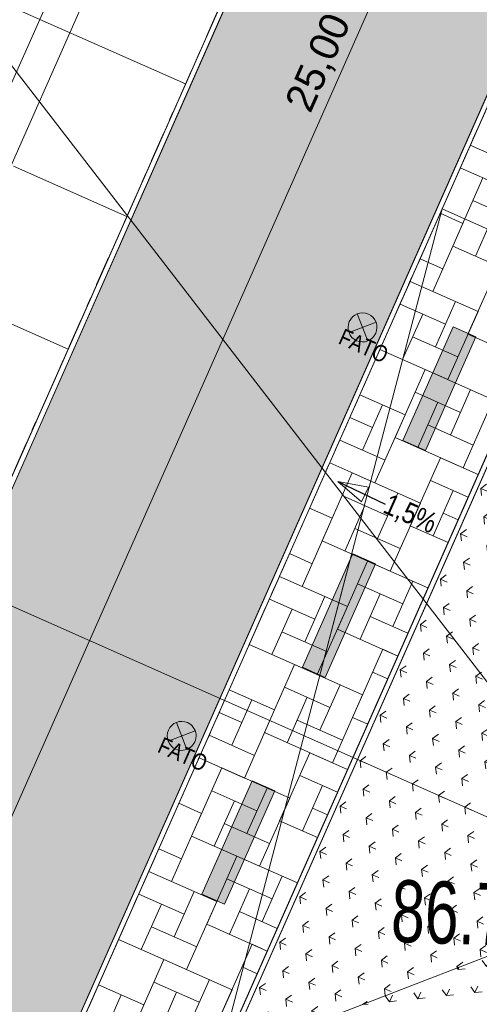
# Model space of a CAD drawing. Header units: metres. Extents: x -1013 to 1493497, y -5789518 to 1032.
# Tile 35 of 73: x -13.9 to -8.34, y -2.79 to 9.12. Entities that reach past the tile are written whole.
import ezdxf
from ezdxf.xclip import XClip

# ---------------------------------------------------------------- set-up
doc = ezdxf.new("R2010")
doc.units = ezdxf.units.M
doc.header["$MEASUREMENT"] = 0
doc.header["$XCLIPFRAME"] = 0
doc.linetypes.add('Kropki i Kreski', pattern=[0.72, 0.36, -0.18, 0, -0.18])
for name, color, linetype in [('130-Z Teren', 7, 'Continuous'), ('700-L Mapa 1_100 dwg', 7, 'Continuous'), ('711-L Wymiary opisy', 7, 'Continuous')]:
    doc.layers.add(name, color=color, linetype=linetype)
for name, color, linetype, lineweight in [('130-Z Teren1', 7, 'Continuous', 13), ('130-Z Teren114', 113, 'Continuous', 25), ('130-Z Teren21', 37, 'Continuous', 5), ('130-Z Teren252', 70, 'Continuous', 13), ('130-Z Teren69', 41, 'Continuous', 13), ('130-Z Teren93', 254, 'Continuous', 13), ('130-Z Teren94', 9, 'Continuous', 13), ('310-W Oświetlenie1', 7, 'Continuous', 13), ('450-K Belki21', 37, 'Continuous', 5), ('450-K Belki69', 41, 'Continuous', 13), ('703-L Płaszczyzny podejścia 2D3', 152, 'Continuous', 30), ('711-L Wymiary opisy1', 7, 'Continuous', 13), ('711-L Wymiary opisy85', 1, 'Continuous', 25), ('720-L Oznakowanie lądowiska1', 7, 'Continuous', 13), ('720-L Oznakowanie lądowiska91', 255, 'Continuous', 13), ('720-L Oznakowanie lądowiska94', 9, 'Continuous', 13), ('810-G Ogólne2', 4, 'Continuous', 20), ('ex_02_DXF_MZ_500_4_Dzialki7', 9, 'Continuous', 18), ('ex_02_DXF_MZ_500_4_RTPW_T_17', 9, 'Continuous', 18)]:
    doc.layers.add(name, color=color, linetype=linetype, lineweight=lineweight)
doc.styles.add('STYL_AUTOMATYCZNY_2', font='arial.ttf')
doc.styles.add('STYL_AUTOMATYCZNY_3', font='ARIALN.TTF')
doc.styles.add('STYL_AUTOMATYCZNY_4', font='arial.ttf', dxfattribs={"width": 0.7})
doc.dimstyles.new('STYL_AUTOMATYCZNY__1', dxfattribs={"dimtxt": 0.25, "dimasz": 0.095, "dimexe": 0.18, "dimexo": 0.3, "dimgap": 0, "dimtad": 1, "dimzin": 0, "dimdsep": 46, "dimtxsty": 'STYL_AUTOMATYCZNY_2', "dimblk": 'ARROWHEAD_2', "dimblk1": 'ARROWHEAD_2', "dimblk2": 'ARROWHEAD_2', "dimcen": 0.09, "dimclrd": 7, "dimclre": 7, "dimclrt": 1, "dimazin": 0, "dimtfac": 1, "dimtdec": 4, "dimtmove": 0, "dimatfit": 3, "dimfxl": 1, "dimtolj": 1, "dimtzin": 0, "dimarcsym": 0})
doc.dimstyles.new('STYL_AUTOMATYCZNY__2', dxfattribs={"dimtxt": 0.35, "dimasz": 0.095, "dimexe": 0.18, "dimexo": 0.3, "dimgap": 0, "dimtad": 1, "dimzin": 0, "dimdsep": 46, "dimtxsty": 'STYL_AUTOMATYCZNY_2', "dimblk": 'ARROWHEAD_2', "dimblk1": 'ARROWHEAD_2', "dimblk2": 'ARROWHEAD_2', "dimcen": 0.09, "dimclrd": 7, "dimclre": 7, "dimclrt": 1, "dimazin": 0, "dimtfac": 1, "dimtdec": 4, "dimtmove": 0, "dimatfit": 3, "dimfxl": 1, "dimtolj": 1, "dimtzin": 0, "dimarcsym": 0})
doc.dimstyles.new('STYL_AUTOMATYCZNY__5', dxfattribs={"dimtxt": 0.18, "dimasz": 0.3648, "dimexe": 0.18, "dimexo": 0.0625, "dimgap": 0, "dimtad": 0, "dimtih": 1, "dimtoh": 1, "dimdec": 4, "dimzin": 0, "dimdsep": 46, "dimcen": 0.09, "dimadec": 0, "dimazin": 0, "dimtfac": 1, "dimtdec": 4, "dimtmove": 0, "dimatfit": 3, "dimldrblk": 'ARROWHEAD_4', "dimfxl": 1, "dimtolj": 1, "dimtzin": 0, "dimarcsym": 0})

# ---------------------------------------------------------------- blocks, each defined once
blk = doc.blocks.new('*X3')
at = {"layer": '130-Z Teren93', "color": 254, "linetype": 'Continuous', "lineweight": 13}
for p, q in [((-7.902, 7.356), (-8.451, 7.599)), ((-8.024, 7.081), (-8.572, 7.324)), ((-8.663, 6.38), (-8.298, 7.203)), ((-8.419, 6.929), (-7.871, 6.686)), ((-8.145, 6.807), (-8.388, 6.259)), ((-8.541, 6.654), (-8.815, 6.776)), ((-8.541, 6.654), (-8.906, 5.832)), ((-7.84, 6.015), (-8.663, 6.38)), ((-8.784, 6.106), (-9.058, 6.227)), ((-8.479, 5.314), (-8.114, 6.137)), ((-9.545, 5.13), (-9.18, 5.953)), ((-8.357, 5.588), (-9.18, 5.953)), ((-8.906, 5.832), (-9.18, 5.953)), ((-9.301, 5.679), (-8.753, 5.436)), ((-8.874, 5.161), (-8.631, 5.71)), ((-9.027, 5.557), (-9.27, 5.009)), ((-8.357, 5.588), (-8.722, 4.766)), ((-8.6, 5.04), (-9.149, 5.283)), ((-7.747, 4.99), (-8.479, 5.314)), ((-8.722, 4.766), (-9.545, 5.13)), ((-9.361, 4.064), (-8.996, 4.887)), ((-8.173, 4.523), (-8.996, 4.887)), ((-8.69, 4.096), (-8.447, 4.644)), ((-9.239, 4.339), (-9.788, 4.582)), ((-9.118, 4.613), (-8.569, 4.37)), ((-8.173, 4.523), (-8.538, 3.7)), ((-9.756, 3.912), (-9.513, 4.46)), ((-8.843, 4.491), (-9.086, 3.943)), ((-9.909, 4.307), (-9.635, 4.186)), ((-9.239, 4.339), (-9.604, 3.516)), ((-8.416, 3.974), (-8.965, 4.217)), ((-8.538, 3.7), (-9.361, 4.064)), ((-9.482, 3.79), (-10.031, 4.033)), ((-9.177, 2.998), (-8.812, 3.821)), ((-8.355, 3.619), (-8.812, 3.821)), ((-9.604, 3.516), (-10.152, 3.759)), ((-10.243, 2.815), (-9.878, 3.637)), ((-9.055, 3.273), (-9.878, 3.637)), ((-8.934, 3.547), (-8.476, 3.344)), ((-9.999, 3.363), (-9.451, 3.12)), ((-9.572, 2.846), (-9.329, 3.394)), ((-8.659, 3.425), (-8.902, 2.877)), ((-9.725, 3.242), (-9.968, 2.693)), ((-9.055, 3.273), (-9.42, 2.45)), ((-10.121, 3.089), (-10.395, 3.21)), ((-8.598, 3.07), (-8.781, 3.151)), ((-10.121, 3.089), (-10.486, 2.266)), ((-8.72, 2.796), (-9.177, 2.998)), ((-9.298, 2.724), (-9.847, 2.967)), ((-9.42, 2.45), (-10.243, 2.815)), ((-10.364, 2.54), (-10.638, 2.662)), ((-10.059, 1.749), (-9.694, 2.571)), ((-8.963, 2.247), (-9.694, 2.571)), ((-11.125, 1.565), (-10.76, 2.387)), ((-9.937, 2.023), (-10.76, 2.387)), ((-10.486, 2.266), (-10.76, 2.387)), ((-9.816, 2.297), (-9.267, 2.054)), ((-9.389, 1.78), (-9.145, 2.328)), ((-10.454, 1.596), (-10.211, 2.144)), ((-9.541, 2.176), (-9.784, 1.627)), ((-10.881, 2.113), (-10.333, 1.87)), ((-10.607, 1.992), (-10.85, 1.443)), ((-9.937, 2.023), (-10.302, 1.2)), ((-9.206, 1.699), (-9.663, 1.901)), ((-10.18, 1.474), (-10.729, 1.717)), ((-9.327, 1.424), (-10.059, 1.749)), ((-10.302, 1.2), (-11.125, 1.565)), ((-9.875, 0.683), (-9.51, 1.506)), ((-9.327, 1.424), (-9.51, 1.506)), ((-10.941, 0.499), (-10.576, 1.322)), ((-9.753, 0.957), (-10.576, 1.322)), ((-9.632, 1.231), (-9.449, 1.15)), ((-10.27, 0.53), (-10.027, 1.078)), ((-10.819, 0.773), (-11.368, 1.016)), ((-10.698, 1.047), (-10.149, 0.804)), ((-9.753, 0.957), (-10.118, 0.134)), ((-11.336, 0.346), (-11.093, 0.895)), ((-10.423, 0.926), (-10.666, 0.377)), ((-11.489, 0.742), (-11.215, 0.62)), ((-10.819, 0.773), (-11.184, -0.05)), ((-9.996, 0.408), (-10.545, 0.651)), ((-9.692, 0.602), (-9.875, 0.683)), ((-10.118, 0.134), (-10.941, 0.499)), ((-11.062, 0.224), (-11.611, 0.468)), ((-10.757, -0.567), (-10.392, 0.256)), ((-9.935, 0.053), (-10.392, 0.256)), ((-11.184, -0.05), (-11.732, 0.193)), ((-11.823, -0.751), (-11.458, 0.072)), ((-10.635, -0.293), (-11.458, 0.072)), ((-10.514, -0.019), (-10.056, -0.221)), ((-11.579, -0.203), (-11.031, -0.446)), ((-11.152, -0.72), (-10.909, -0.171)), ((-10.239, -0.14), (-10.482, -0.689)), ((-11.701, -0.477), (-11.975, -0.355)), ((-11.305, -0.324), (-11.548, -0.873)), ((-10.635, -0.293), (-11, -1.116)), ((-10.178, -0.495), (-10.361, -0.414)), ((-11.701, -0.477), (-12.066, -1.3)), ((-10.3, -0.77), (-10.757, -0.567)), ((-10.878, -0.841), (-11.427, -0.598)), ((-11, -1.116), (-11.823, -0.751)), ((-11.944, -1.025), (-12.218, -0.904)), ((-11.639, -1.817), (-11.274, -0.994)), ((-10.543, -1.318), (-11.274, -0.994)), ((-12.705, -2.001), (-12.34, -1.178)), ((-11.517, -1.543), (-12.34, -1.178)), ((-12.066, -1.3), (-12.34, -1.178)), ((-11.396, -1.268), (-10.847, -1.512)), ((-10.969, -1.786), (-10.725, -1.237)), ((-12.034, -1.97), (-11.791, -1.421)), ((-11.121, -1.39), (-11.364, -1.939)), ((-12.461, -1.452), (-11.913, -1.695)), ((-11.517, -1.543), (-11.882, -2.366)), ((-12.187, -1.574), (-12.43, -2.122)), ((-10.786, -1.867), (-11.243, -1.664)), ((-11.76, -2.091), (-12.309, -1.848)), ((-10.907, -2.141), (-11.639, -1.817)), ((-11.882, -2.366), (-12.705, -2.001)), ((-11.455, -2.883), (-11.09, -2.06)), ((-10.907, -2.141), (-11.09, -2.06)), ((-12.521, -3.067), (-12.156, -2.244)), ((-11.333, -2.609), (-12.156, -2.244)), ((-11.212, -2.334), (-11.029, -2.415)), ((-11.85, -3.036), (-11.607, -2.487)), ((-12.399, -2.793), (-12.948, -2.55)), ((-12.278, -2.518), (-11.729, -2.761)), ((-11.333, -2.609), (-11.698, -3.431)), ((-12.916, -3.22), (-12.673, -2.671)), ((-12.003, -2.64), (-12.246, -3.188))]:
    blk.add_line(p, q, dxfattribs=at)
blk = doc.blocks.new('*D14')
at = {"layer": '711-L Wymiary opisy1', "color": 7, "linetype": 'Continuous', "lineweight": 13}
for p, q in [((-6.883, 25.249), (-6.968, 25.365)), ((-6.901, 25.363), (-6.926, 25.307)), ((-6.926, 25.307), (-20.416, -5.138)), ((-7.011, 25.345), (-5.07, 24.485)), ((-20.502, -5.1), (-18.561, -5.96)), ((-20.459, -5.079), (-20.374, -5.196)), ((-20.416, -5.138), (-20.441, -5.194))]:
    blk.add_line(p, q, dxfattribs=at)
at = {"layer": '711-L Wymiary opisy85', "color": 1, "lineweight": 25, "insert": (-13.891, 9.713), "char_height": 0.25, "attachment_point": 7, "rotation": 66.1008, "style": 'STYL_AUTOMATYCZNY_2'}
blk.add_mtext('\\A1;{\\pql;\\fArial|b0|i0|c238|p0;\\W1.000000;33,30}', dxfattribs=at)
blk = doc.blocks.new('ARROWHEAD_2')
at = {"color": 0, "linetype": 'Continuous', "lineweight": 0}
for p, q in [((0, 0), (-1, 0)), ((-0.38, -0.66), (0.38, 0.66))]:
    blk.add_line(p, q, dxfattribs=at)
blk = doc.blocks.new('*D15')
at = {"layer": '711-L Wymiary opisy1', "color": 7, "linetype": 'Continuous', "lineweight": 13}
for p, q in [((-6.56, 25.145), (-18.369, -1.506)), ((-6.646, 25.183), (-5.07, 24.485)), ((-6.517, 25.087), (-6.603, 25.203)), ((-6.535, 25.201), (-6.56, 25.145)), ((-18.455, -1.468), (-13.085, -3.847)), ((-18.327, -1.564), (-18.412, -1.447))]:
    blk.add_line(p, q, dxfattribs=at)
at = {"layer": '711-L Wymiary opisy85', "color": 1, "lineweight": 25, "insert": (-12.684, 11.448), "char_height": 0.25, "attachment_point": 7, "rotation": 66.1008, "style": 'STYL_AUTOMATYCZNY_2'}
blk.add_mtext('\\A1;{\\pql;\\fArial|b0|i0|c238|p0;\\W1.000000;29,15}', dxfattribs=at)
blk = doc.blocks.new('*D16')
at = {"layer": '711-L Wymiary opisy1', "color": 7, "linetype": 'Continuous', "lineweight": 13}
for p, q in [((-18.369, -1.506), (-20.051, -5.3)), ((-18.455, -1.468), (-13.085, -3.847)), ((-18.327, -1.564), (-18.412, -1.447)), ((-20.136, -5.262), (-18.561, -5.96)), ((-20.093, -5.241), (-20.008, -5.358)), ((-20.051, -5.3), (-20.076, -5.356))]:
    blk.add_line(p, q, dxfattribs=at)
at = {"layer": '711-L Wymiary opisy85', "color": 1, "lineweight": 25, "insert": (-19.391, -3.687), "char_height": 0.25, "attachment_point": 7, "rotation": 66.1008, "style": 'STYL_AUTOMATYCZNY_2'}
blk.add_mtext('\\A1;{\\pql;\\fArial|b0|i0|c238|p0;\\W1.000000;4,15}', dxfattribs=at)
blk = doc.blocks.new('*D18')
at = {"layer": '711-L Wymiary opisy1', "color": 7, "linetype": 'Continuous', "lineweight": 13}
for p, q in [((-6.194, 24.983), (-9.901, 16.618)), ((-9.859, 16.559), (-9.944, 16.676)), ((-9.901, 16.618), (-15.978, 2.904)), ((-9.987, 16.656), (-0.411, 12.412)), ((-16.064, 2.942), (-6.488, -1.302)), ((-15.936, 2.845), (-16.021, 2.962))]:
    blk.add_line(p, q, dxfattribs=at)
at = {"layer": '711-L Wymiary opisy85', "color": 1, "lineweight": 25, "insert": (-13.159, 9.389), "char_height": 0.25, "attachment_point": 7, "rotation": 66.1008, "style": 'STYL_AUTOMATYCZNY_2'}
blk.add_mtext('\\A1;{\\pql;\\fArial|b0|i0|c238|p0;\\W1.000000;15,00}', dxfattribs=at)
blk = doc.blocks.new('*D19')
at = {"layer": '711-L Wymiary opisy1', "color": 7, "linetype": 'Continuous', "lineweight": 13}
for p, q in [((-15.978, 2.904), (-18.004, -1.668)), ((-15.936, 2.845), (-16.021, 2.962)), ((-18.089, -1.63), (-13.085, -3.847)), ((-17.961, -1.726), (-18.046, -1.609)), ((-18.004, -1.668), (-19.685, -5.462))]:
    blk.add_line(p, q, dxfattribs=at)
at = {"layer": '711-L Wymiary opisy85', "color": 1, "lineweight": 25, "insert": (-17.172, 0.333), "char_height": 0.25, "attachment_point": 7, "rotation": 66.1008, "style": 'STYL_AUTOMATYCZNY_2'}
blk.add_mtext('\\A1;{\\pql;\\fArial|b0|i0|c238|p0;\\W1.000000;5,00}', dxfattribs=at)
blk = doc.blocks.new('*D20')
at = {"layer": '711-L Wymiary opisy1', "color": 7, "linetype": 'Continuous', "lineweight": 13}
for p, q in [((-17.961, -1.726), (-18.046, -1.609)), ((-18.004, -1.668), (-19.685, -5.462)), ((-19.771, -5.424), (-18.561, -5.96)), ((-19.728, -5.403), (-19.643, -5.52)), ((-19.685, -5.462), (-19.71, -5.518))]:
    blk.add_line(p, q, dxfattribs=at)
at = {"layer": '711-L Wymiary opisy85', "color": 1, "lineweight": 25, "insert": (-19.025, -3.849), "char_height": 0.25, "attachment_point": 7, "rotation": 66.1008, "style": 'STYL_AUTOMATYCZNY_2'}
blk.add_mtext('\\A1;{\\pql;\\fArial|b0|i0|c238|p0;\\W1.000000;4,15}', dxfattribs=at)
blk = doc.blocks.new('*D59')
at = {"layer": '711-L Wymiary opisy1', "color": 7, "linetype": 'Continuous', "lineweight": 13}
for p, q in [((-4.956, 19.895), (-15.084, -2.962)), ((-5.041, 19.933), (-2.957, 19.009)), ((-4.913, 19.837), (-4.998, 19.953)), ((-4.931, 19.951), (-4.956, 19.895)), ((-15.17, -2.924), (-13.085, -3.847)), ((-15.126, -2.903), (-15.041, -3.02)), ((-15.084, -2.962), (-15.109, -3.017))]:
    blk.add_line(p, q, dxfattribs=at)
at = {"layer": '711-L Wymiary opisy85', "color": 1, "lineweight": 25, "insert": (-10.327, 7.946), "char_height": 0.35, "attachment_point": 7, "rotation": 66.1008, "style": 'STYL_AUTOMATYCZNY_2'}
blk.add_mtext('\\A1;{\\pql;\\fArial|b0|i0|c238|p0;\\W1.000000;25,00}', dxfattribs=at)
blk = doc.blocks.new('ARROWHEAD_4')
at = {"color": 0, "linetype": 'Continuous', "lineweight": 0}
blk.add_line((0, 0), (-1, 0), dxfattribs=at)
at = {"color": 0, "linetype": 'Continuous', "lineweight": 0, "flags": 128}
blk.add_lwpolyline([(-1, 0.2679), (0, 0), (-1, -0.2679)], close=True, dxfattribs=at)
blk = doc.blocks.new('Rysunek_1_4', base_point=(-51.91, -72.413))
at = {"layer": 'ex_02_DXF_MZ_500_4_Dzialki7', "color": 9, "linetype": 'Continuous', "lineweight": 18}
blk.add_line((-28.59, 27.463), (-4.54, -3.697), dxfattribs=at)
at = {"layer": 'ex_02_DXF_MZ_500_4_RTPW_T_17', "color": 9, "linetype": 'Continuous', "lineweight": 18, "insert": (-9.419, -2.039), "char_height": 0.75, "attachment_point": 7, "rotation": 358.013, "style": 'STYL_AUTOMATYCZNY_4'}
blk.add_mtext('\\A1;{\\pql;\\fArial|b0|i0|c238|p0;\\W0.700000;86.70}', dxfattribs=at)

msp = doc.modelspace()

# ---------------------------------------------------------------- hatches: boundary and pattern name
at = {"layer": '130-Z Teren114', "linetype": 'Continuous', "lineweight": 25}
h = msp.add_hatch(dxfattribs=at)
h.set_pattern_fill('trawa_0001', color=113, style=0, pattern_type=2)
h.set_pattern_definition([(336.1008, (-9.57525, 8.2698), (0.243077, 0.548556), [0.086603, -0.259808]), (336.1008, (-9.53843, 7.92533), (0.243077, 0.548556), [0.086603, -0.259808]), (276.1008, (-9.57525, 8.2698), (0.596602, 0.063767), [0.086603, -0.259808]), (276.1008, (-9.25854, 8.12944), (0.596602, 0.063767), [0.086603, -0.259808]), (36.1008, (-9.57525, 8.2698), (-0.353525, 0.484789), [0.086603, -0.259808]), (36.1008, (-9.25854, 8.12944), (-0.353525, 0.484789), [0.086603, -0.259808])])
h.paths.add_polyline_path([(-13.8136, -4.3557), (-3.0696, 19.8905), (-4.765, 24.2841), (-18.2071, -6.0511)])
at = {"layer": '130-Z Teren252', "linetype": 'Continuous', "lineweight": 13}
h = msp.add_hatch(dxfattribs=at)
h.set_pattern_fill('trawa_0001', color=70, style=0, pattern_type=2)
h.set_pattern_definition([(336.101, (-5.00395, 6.24413), (0.243077, 0.548556), [0.086603, -0.259808]), (336.101, (-4.96713, 5.8997), (0.243077, 0.548556), [0.086603, -0.259808]), (276.101, (-5.00395, 6.24413), (0.596602, 0.063767), [0.086603, -0.259808]), (276.101, (-4.68724, 6.1038), (0.596602, 0.063767), [0.086603, -0.259808]), (36.101, (-5.00395, 6.24413), (-0.353525, 0.48479), [0.086603, -0.259808]), (36.101, (-4.68724, 6.1038), (-0.353525, 0.48479), [0.086603, -0.259808])])
h.paths.add_polyline_path([(-7.207, 6.061), (-11.4123, -3.429), (-6.2139, -1.4231), (-3.6049, 4.4648)])
h = msp.add_hatch(dxfattribs=at)
h.set_pattern_fill('trawa_0001', color=70, style=0, pattern_type=2)
h.set_pattern_definition([(66.101, (-0.1672, -6.29005), (-0.548556, 0.243077), [0.086603, -0.259808]), (66.101, (0.17724, -6.25324), (-0.548556, 0.243077), [0.086603, -0.259808]), (6.101, (-0.1672, -6.29005), (-0.063767, 0.596602), [0.086603, -0.259808]), (6.101, (-0.02686, -5.97335), (-0.063767, 0.596602), [0.086603, -0.259808]), (126.101, (-0.1672, -6.29005), (0.48479, 0.353525), [0.086603, -0.259808]), (126.101, (-0.02686, -5.97335), (0.48479, 0.353525), [0.086603, -0.259808])])
h.paths.add_polyline_path([(-11.4123, -3.429), (1.4178, -9.1144), (3.014, -5.5122), (-6.2139, -1.4231)])
at = {"layer": '720-L Oznakowanie lądowiska91', "linetype": 'Continuous', "lineweight": 13}
for points in [[(-8.6583, 5.4024), (-9.266, 4.031), (-8.9917, 3.9095), (-8.384, 5.2809)], [(-9.8736, 2.6597), (-9.9035, 2.5923), (-10.4813, 1.2883), (-10.2702, 1.1947), (-10.2071, 1.1667), (-9.5994, 2.5381)], [(-11.089, -0.0831), (-11.6967, -1.4545), (-11.4224, -1.5761), (-10.8147, -0.2047)]]:
    msp.add_hatch(color=8, dxfattribs=at).paths.add_polyline_path(points)

# ---------------------------------------------------------------- linework, layer by layer
at = {"layer": '130-Z Teren1', "color": 7, "linetype": 'Continuous', "lineweight": 13, "flags": 128}
for points in [[(-13.8136, -4.3557), (-3.0696, 19.8905), (-4.765, 24.2841), (-18.2071, -6.0511)], [(-7.9816, 8.6574), (-3.039, 19.8113), (-2.1735, 17.5684), (-6.4273, 7.9687), (-2.7703, 6.3481), (-3.1754, 5.4339), (-3.5806, 4.5196), (-7.2376, 6.1401), (-11.4914, -3.4596), (-13.7344, -4.3251), (-8.7918, 6.8289)], [(-7.207, 6.061), (-11.4123, -3.429), (-6.2139, -1.4231), (-3.6049, 4.4648)], [(-11.4123, -3.429), (1.4178, -9.1144), (3.014, -5.5122), (-6.2139, -1.4231)]]:
    msp.add_lwpolyline(points, close=True, dxfattribs=at)
at = {"layer": '130-Z Teren1', "color": 7, "linetype": 'Continuous', "lineweight": 13}
for points in [[(-11.8959, 8.3396), (-14.6387, 9.555)], [(-12.606, 6.7373), (-13.9774, 7.345)], [(-13.316, 5.1349), (-16.0588, 6.3503)]]:
    msp.add_lwpolyline(points, dxfattribs=at)
at = {"layer": '130-Z Teren21', "color": 37, "linetype": 'Continuous', "lineweight": 5}
for p, q in [((-13.8136, -4.3557), (-3.0696, 19.8905)), ((-13.7344, -4.3251), (-3.039, 19.8113)), ((-11.4914, -3.4596), (-7.2376, 6.1401)), ((-11.4123, -3.429), (-7.207, 6.061))]:
    msp.add_line(p, q, dxfattribs=at)
at = {"layer": '130-Z Teren69', "color": 41, "linetype": 'Kropki i Kreski', "lineweight": 13}
for p, q in [((-13.7344, -4.3251), (-3.039, 19.8113)), ((-7.2376, 6.1401), (-11.4914, -3.4596))]:
    msp.add_line(p, q, dxfattribs=at)
at = {"layer": '130-Z Teren94', "color": 9, "linetype": 'Continuous', "lineweight": 13}
for q in [(-11.4914, -3.4596), (-7.2376, 6.1401)]:
    msp.add_line((-8.7918, 6.8289), q, dxfattribs=at)
at = {"layer": '310-W Oświetlenie1', "color": 7, "linetype": 'Continuous', "lineweight": 13}
for p, q in [((-9.8178, 5.5594), (-9.6918, 5.2329)), ((-9.5916, 5.4592), (-9.9181, 5.3331)), ((-12.0055, 0.6224), (-11.8795, 0.2959)), ((-11.7793, 0.5221), (-12.1058, 0.3961))]:
    msp.add_line(p, q, dxfattribs=at)
at = {"layer": '310-W Oświetlenie1', "color": 7, "linetype": 'Continuous', "lineweight": 13, "flags": 128}
for points in [[(-9.8257, 5.2362, -1), (-9.6839, 5.5561, -1)], [(-12.0134, 0.2992, -1), (-11.8716, 0.6191, -1)]]:
    msp.add_lwpolyline(points, format="xyb", close=True, dxfattribs=at)
at = {"layer": '450-K Belki21', "color": 37, "linetype": 'Continuous', "lineweight": 5}
for p, q in [((-18.2863, -6.0816), (-4.7955, 24.3632)), ((-18.2071, -6.0511), (-4.765, 24.2841))]:
    msp.add_line(p, q, dxfattribs=at)
at = {"layer": '450-K Belki69', "color": 41, "linetype": 'Kropki i Kreski', "lineweight": 13}
msp.add_line((-18.2863, -6.0816), (-4.7955, 24.3632), dxfattribs=at)
at = {"layer": '703-L Płaszczyzny podejścia 2D3', "color": 152, "linetype": 'Continuous', "lineweight": 30}
msp.add_circle((8.2273, 10.355), 1021.6593, dxfattribs=at)
at = {"layer": '720-L Oznakowanie lądowiska1', "color": 7, "linetype": 'Continuous', "lineweight": 13, "flags": 128}
for points in [[(-8.6583, 5.4024), (-8.384, 5.2809), (-8.9917, 3.9095), (-9.266, 4.031)], [(-9.8736, 2.6597), (-9.5994, 2.5381), (-10.2071, 1.1667), (-10.2702, 1.1947), (-10.4813, 1.2883), (-9.9035, 2.5923)], [(-11.089, -0.0831), (-10.8147, -0.2047), (-11.4224, -1.5761), (-11.6967, -1.4545)]]:
    msp.add_lwpolyline(points, close=True, dxfattribs=at)
at = {"layer": '720-L Oznakowanie lądowiska94', "color": 9, "linetype": 'Continuous', "lineweight": 13}
msp.add_line((-9.9035, 2.5923), (-10.2702, 1.1947), dxfattribs=at)
at = {"layer": '810-G Ogólne2', "color": 4, "linetype": 'Continuous', "lineweight": 20}
msp.add_lwpolyline([(-18.2863, -6.0816), (-4.7955, 24.3632), (25.6493, 10.8724), (12.1585, -19.5724)], close=True, dxfattribs=at)

# ---------------------------------------------------------------- block references
at = {"layer": '130-Z Teren', "color": 7, "lineweight": 13}
msp.add_blockref('*X3', (0, 0), dxfattribs=at)
at = {"layer": '700-L Mapa 1_100 dwg', "color": 52, "linetype": 'Continuous', "lineweight": 25}
ref = msp.add_blockref('Rysunek_1_4', (-51.9097, -72.4133), dxfattribs=at)
XClip(ref).set_block_clipping_path([(-454.4097296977, -337.82710067), (350.5902703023, 193.0005136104)])

# ---------------------------------------------------------------- texts
at = {"layer": '310-W Oświetlenie1', "color": 7, "lineweight": 13, "char_height": 0.2, "attachment_point": 6, "rotation": 336.10081, "style": 'STYL_AUTOMATYCZNY_3'}
for insert in [(-9.4617, 5.0487), (-11.6494, 0.1117)]:
    msp.add_mtext('\\A1;{\\pqr;\\fArial Narrow|b0|i0|c238|p0;\\W1.000000;FATO}', dxfattribs=dict(at, insert=insert))
at = {"layer": '711-L Wymiary opisy1', "color": 7, "linetype": 'Continuous', "lineweight": 13, "insert": (-9.4816, 3.2585), "char_height": 0.25, "attachment_point": 4, "rotation": 336.10083, "style": 'STYL_AUTOMATYCZNY_3'}
msp.add_mtext('\\A1;{\\pql;\\fArial Narrow|b0|i0|c238|p0;\\W1.000000;1,5%}', dxfattribs=at)

# ---------------------------------------------------------------- dimensions: what is measured, and where the dimension line sits
at = {"layer": '711-L Wymiary opisy', "color": 7, "linetype": 'Continuous', "lineweight": 13}
for base, p1, p2, dimstyle, picture, middle in [((-20.4165, -5.1377), (-4.7955, 24.3632), (-18.2863, -6.0816), 'STYL_AUTOMATYCZNY__1', '*D14', (-13.8352, 10.1463)), ((-18.3695, -1.5056), (-4.7955, 24.3632), (-12.8108, -3.9687), 'STYL_AUTOMATYCZNY__1', '*D15', (-12.6289, 11.8813)), ((-15.9781, 2.9037), (-0.137, 12.2908), (-6.2139, -1.4231), 'STYL_AUTOMATYCZNY__1', '*D18', (-13.1038, 9.8222)), ((-15.0839, -2.9615), (-2.6826, 18.8878), (-12.8108, -3.9687), 'STYL_AUTOMATYCZNY__2', '*D59', (-10.2495, 8.5529)), ((-18.0038, -1.6676), (-6.2139, -1.4231), (-12.8108, -3.9687), 'STYL_AUTOMATYCZNY__1', '*D19', (-17.155, 0.6798)), ((-20.0508, -5.2997), (-12.8108, -3.9687), (-18.2863, -6.0816), 'STYL_AUTOMATYCZNY__1', '*D16', (-19.3742, -3.3409)), ((-19.6851, -5.4618), (-12.8108, -3.9687), (-18.2863, -6.0816), 'STYL_AUTOMATYCZNY__1', '*D20', (-19.0085, -3.503))]:
    dim = msp.add_linear_dim(base=base, p1=p1, p2=p2, angle=246.10081, dimstyle=dimstyle, dxfattribs=at)
    dim.commit()
    dim.dimension.update_dxf_attribs({"geometry": picture, "text_midpoint": middle, "dimtype": 160, "text_rotation": 66.10081})

# ---------------------------------------------------------------- leaders
at = {"layer": '711-L Wymiary opisy1', "color": 7, "linetype": 'Continuous', "lineweight": 13, "annotation_type": 0, "has_hookline": 1, "hookline_direction": 0, "text_width": 0.6034, "horizontal_direction": (0.91426, -0.405128, 0)}
msp.add_leader([(-10.0531, 3.5353), (-9.4816, 3.2585)], dimstyle='STYL_AUTOMATYCZNY__5', dxfattribs=at)

doc.saveas('drawing.dxf')
